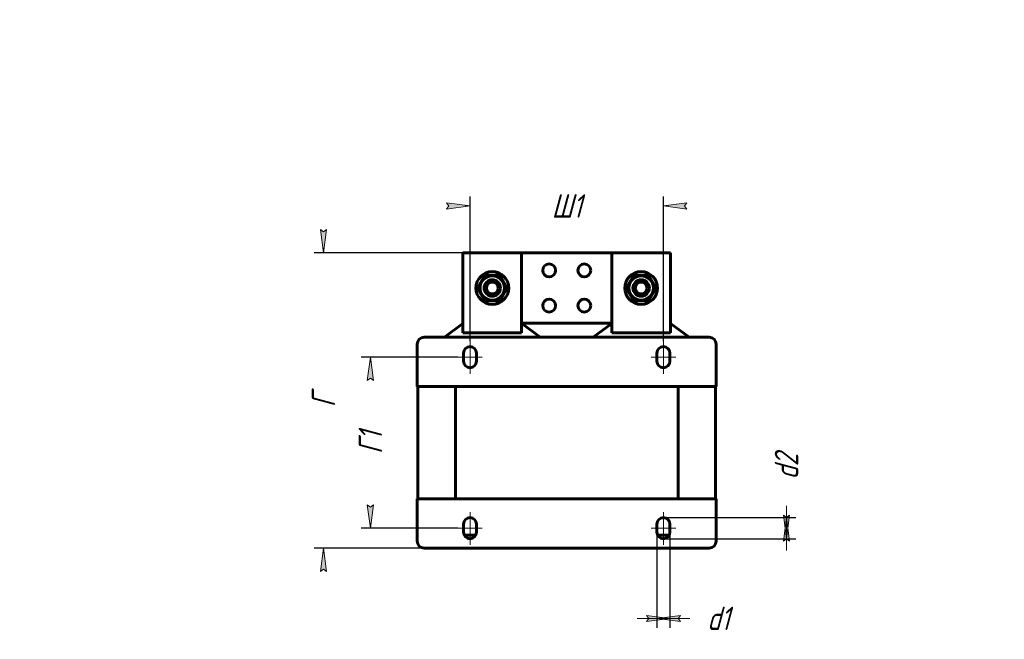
# Model space of a CAD drawing. Header units: millimetres. Extents: x 0 to 210, y 0 to 297.
# Tile 3 of 3: x 0 to 210, y 165 to 297. Entities that reach past the tile are written whole.
import ezdxf

# ---------------------------------------------------------------- set-up
doc = ezdxf.new("R2010")
doc.units = ezdxf.units.MM
for name, pattern in [('K5LT_AXLED', [19.5, 15, -1.5, 1.5, -1.5]), ('K5LT_BASIC', [0]), ('K5LT_THIN', [0])]:
    doc.linetypes.add(name, pattern=pattern)
doc.layers.add('Системный слой', color=7, linetype='Continuous')
doc.styles.add('KDIMTEXTSTYLE', font='GOST_AU.SHX', dxfattribs={"width": 0.96, "oblique": 15, "height": 5})
doc.dimstyles.new('KDIMSTYLE (0.25)', dxfattribs={"dimtxt": 5, "dimasz": 1, "dimexe": 2, "dimexo": 0, "dimgap": 1, "dimtad": 1, "dimlfac": 4, "dimtxsty": 'KDIMTEXTSTYLE', "dimsah": 1, "dimcen": 0, "dimdle": 1, "dimadec": 0, "dimazin": 0, "dimtfac": 0.667, "dimtmove": 0, "dimatfit": 3, "dimfxl": 1, "dimtvp": 1, "dimtolj": 1, "dimtzin": 0, "dimarcsym": 0})

# ---------------------------------------------------------------- blocks, each defined once
blk = doc.blocks.new('U23')
at = {"layer": 'Системный слой', "color": 150, "linetype": 'K5LT_BASIC', "lineweight": 60, "true_color": 0x0080ff}
for p, q in [((84.79478756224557, 218.7479166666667), (92.91978756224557, 218.7479166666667)), ((140.4197875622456, 218.7479166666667), (148.5447875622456, 218.7479166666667))]:
    blk.add_line(p, q, dxfattribs=at)
blk = doc.blocks.new('U24')
at = {"layer": 'Системный слой', "color": 150, "linetype": 'K5LT_BASIC', "lineweight": 60, "true_color": 0x0080ff}
for p, q in [((84.79478756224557, 194.7479166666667), (92.91978756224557, 194.7479166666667)), ((140.4197875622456, 194.7479166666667), (148.5447875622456, 194.7479166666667))]:
    blk.add_line(p, q, dxfattribs=at)
blk = doc.blocks.new('KDIMARROW_01')
at = {"layer": 'Системный слой'}
blk.add_hatch(color=0, dxfattribs=at).paths.add_polyline_path([(-5, -0.6582624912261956), (0, 0), (-5, 0.658262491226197), (-4.5, 5.51091059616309e-16)])
at = {"layer": 'Системный слой', "color": 0, "linetype": 'K5LT_THIN', "lineweight": 18}
for p, q in [((-4.5, 5.51091059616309e-16), (-5, 0.658262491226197)), ((-5, 0.658262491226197), (0, 0)), ((0, 0), (-5, -0.6582624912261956)), ((-5, -0.6582624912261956), (-4.5, 5.51091059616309e-16)), ((0, 0), (-1, 0))]:
    blk.add_line(p, q, dxfattribs=at)
blk = doc.blocks.new('KDIMARROW_02')
at = {"layer": 'Системный слой'}
blk.add_hatch(color=0, dxfattribs=at).paths.add_polyline_path([(4.5, -5.51091059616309e-16), (5, 0.6582624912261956), (0, 0), (5, -0.658262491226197)])
at = {"layer": 'Системный слой', "color": 0, "linetype": 'K5LT_THIN', "lineweight": 18}
for p, q in [((0, 0), (-1, 0)), ((5, 0.6582624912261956), (0, 0)), ((0, 0), (5, -0.658262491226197)), ((0, 0), (7, -8.572527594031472e-16)), ((4.5, -5.51091059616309e-16), (5, 0.6582624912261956)), ((5, -0.658262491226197), (4.5, -5.51091059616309e-16))]:
    blk.add_line(p, q, dxfattribs=at)

msp = doc.modelspace()

# ---------------------------------------------------------------- linework, layer by layer
at = {"layer": 'Системный слой', "color": 150, "linetype": 'K5LT_BASIC', "lineweight": 60, "true_color": 0x0080ff}
for p, q in [((94.54478756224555, 247.2479166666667), (107.0447875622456, 247.2479166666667)), ((94.54478756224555, 247.2479166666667), (94.54478756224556, 233.9979166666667)), ((107.0447875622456, 247.2479166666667), (107.0447875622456, 233.9979166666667)), ((107.0447875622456, 247.2479166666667), (126.2947875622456, 247.2479166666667)), ((126.2947875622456, 247.2479166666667), (138.7947875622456, 247.2479166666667)), ((126.2947875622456, 247.2479166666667), (126.2947875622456, 233.9979166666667)), ((138.7947875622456, 247.2479166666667), (138.7947875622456, 233.9979166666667)), ((97.61936108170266, 239.7479166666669), (99.20707432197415, 242.4979166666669)), ((99.20707432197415, 242.4979166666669), (102.3825008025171, 242.4979166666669)), ((102.3825008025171, 242.4979166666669), (103.9702140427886, 239.7479166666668)), ((129.3693610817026, 239.7479166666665), (130.9570743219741, 242.4979166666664)), ((130.9570743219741, 242.4979166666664), (134.132500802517, 242.4979166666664)), ((134.132500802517, 242.4979166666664), (135.7202140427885, 239.7479166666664)), ((99.20707432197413, 236.9979166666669), (97.61936108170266, 239.7479166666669)), ((103.9702140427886, 239.7479166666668), (102.3825008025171, 236.9979166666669)), ((130.9570743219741, 236.9979166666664), (129.3693610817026, 239.7479166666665)), ((135.7202140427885, 239.7479166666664), (134.132500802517, 236.9979166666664)), ((102.3825008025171, 236.9979166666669), (99.20707432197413, 236.9979166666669)), ((134.132500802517, 236.9979166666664), (130.9570743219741, 236.9979166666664)), ((94.54478756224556, 233.9979166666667), (94.54478756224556, 230.198245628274)), ((107.0447875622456, 233.9979166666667), (107.0447875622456, 230.198245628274)), ((126.2947875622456, 233.9979166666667), (126.2947875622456, 230.198245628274)), ((138.7947875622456, 233.9979166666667), (138.7947875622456, 230.198245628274)), ((90.58645422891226, 229.2479166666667), (94.51978756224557, 232.1979166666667)), ((126.2947875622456, 232.2479166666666), (107.0447875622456, 232.2479166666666)), ((107.0697875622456, 232.1979166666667), (111.0031208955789, 229.2479166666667)), ((122.3364542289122, 229.2479166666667), (126.2697875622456, 232.1979166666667)), ((138.8197875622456, 232.1979166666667), (142.7531208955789, 229.2479166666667)), ((86.29478756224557, 229.2479166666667), (147.0447875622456, 229.2479166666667)), ((94.54478756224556, 230.198245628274), (107.0447875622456, 230.198245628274)), ((126.2947875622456, 230.198245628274), (138.7947875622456, 230.198245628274)), ((84.79478756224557, 227.7479166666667), (84.79478756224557, 220.2479166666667)), ((148.5447875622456, 227.7479166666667), (148.5447875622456, 220.2479166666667)), ((94.66978756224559, 225.8729166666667), (94.66978756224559, 224.1229166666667)), ((97.41978756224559, 224.1229166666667), (97.41978756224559, 225.8729166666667)), ((135.9197875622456, 225.8729166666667), (135.9197875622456, 224.1229166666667)), ((138.6697875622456, 224.1229166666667), (138.6697875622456, 225.8729166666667)), ((84.79478756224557, 220.2479166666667), (84.79478756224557, 218.7479166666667)), ((84.91978756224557, 194.7479166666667), (84.91978756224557, 218.7479166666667)), ((92.91978756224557, 218.7479166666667), (140.4197875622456, 218.7479166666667)), ((92.91978756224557, 218.7479166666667), (92.91978756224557, 194.7479166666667)), ((140.4197875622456, 218.7479166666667), (140.4197875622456, 194.7479166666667)), ((148.4197875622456, 218.7479166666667), (148.4197875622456, 194.7479166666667)), ((148.5447875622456, 220.2479166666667), (148.5447875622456, 218.7479166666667)), ((84.79478756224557, 194.7479166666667), (84.79478756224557, 193.2479166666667)), ((84.79478756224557, 193.2479166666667), (84.79478756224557, 185.7479166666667)), ((92.91978756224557, 194.7479166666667), (140.4197875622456, 194.7479166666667)), ((148.5447875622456, 194.7479166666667), (148.5447875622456, 193.2479166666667)), ((148.5447875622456, 193.2479166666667), (148.5447875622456, 185.7479166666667)), ((94.66978756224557, 189.3729166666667), (94.66978756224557, 187.6229166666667)), ((97.41978756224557, 187.6229166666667), (97.41978756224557, 189.3729166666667)), ((135.9197875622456, 189.3729166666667), (135.9197875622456, 187.6229166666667)), ((138.6697875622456, 187.6229166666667), (138.6697875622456, 189.3729166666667)), ((97.26953243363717, 186.9979166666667), (94.820042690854, 186.9979166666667)), ((138.5195324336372, 186.9979166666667), (136.070042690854, 186.9979166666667)), ((86.29478756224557, 184.2479166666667), (147.0447875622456, 184.2479166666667))]:
    msp.add_line(p, q, dxfattribs=at)
at = {"layer": 'Системный слой', "color": 30, "linetype": 'K5LT_AXLED', "lineweight": 18, "true_color": 0xff8000}
for p, q in [((96.04478756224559, 228.4164477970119), (96.04478756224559, 221.4655783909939)), ((137.2947875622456, 228.4164477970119), (137.2947875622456, 221.4655783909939)), ((93.44415034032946, 224.9979166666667), (98.657302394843, 224.9979166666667)), ((134.6941503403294, 224.9979166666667), (139.907302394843, 224.9979166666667)), ((96.04478756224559, 191.9164477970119), (96.04478756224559, 184.9655783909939)), ((137.2947875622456, 191.9164477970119), (137.2947875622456, 184.9655783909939)), ((93.44415034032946, 188.4979166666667), (98.657302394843, 188.4979166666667)), ((134.6941503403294, 188.4979166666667), (139.907302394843, 188.4979166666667))]:
    msp.add_line(p, q, dxfattribs=at)
at = {"layer": 'Системный слой', "color": 150, "linetype": 'K5LT_BASIC', "lineweight": 60, "true_color": 0x0080ff}
for centre, radius in [((112.9197875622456, 243.4979166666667), 1.375), ((120.4197875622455, 243.4979166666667), 1.375), ((100.7947875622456, 239.7479166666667), 3.5), ((100.7947875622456, 239.7479166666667), 2.6125), ((132.5447875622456, 239.7479166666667), 3.5), ((132.5447875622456, 239.7479166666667), 2.6125), ((100.7947875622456, 239.7479166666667), 1.75), ((100.7947875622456, 239.7479166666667), 1.25), ((132.5447875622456, 239.7479166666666), 1.75), ((132.5447875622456, 239.7479166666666), 1.25), ((112.9197875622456, 235.9979166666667), 1.375), ((120.4197875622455, 235.9979166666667), 1.375)]:
    msp.add_circle(centre, radius, dxfattribs=at)
at = {"layer": 'Системный слой', "color": 7, "linetype": 'K5LT_THIN', "lineweight": 18}
for centre in [(100.7947875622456, 239.7479166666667), (132.5447875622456, 239.7479166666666)]:
    msp.add_arc(centre, 1.47936706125, 70, 340, dxfattribs=at)
at = {"layer": 'Системный слой', "color": 150, "linetype": 'K5LT_BASIC', "lineweight": 60, "true_color": 0x0080ff}
for centre, radius, start, end in [((95.41978756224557, 230.9979166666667), 1.5, 125.6853347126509, 126.869897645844), ((106.1697875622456, 230.9979166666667), 1.5, 53.13010235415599, 54.31466528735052), ((127.1697875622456, 230.9979166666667), 1.5, 125.6853347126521, 126.8698976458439), ((137.9197875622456, 230.9979166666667), 1.5, 53.13010235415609, 54.31466528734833), ((86.29478756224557, 227.7479166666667), 1.5, 90, 180), ((147.0447875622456, 227.7479166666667), 1.5, 0, 90), ((96.04478756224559, 225.8729166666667), 1.375, 0, 180), ((137.2947875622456, 225.8729166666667), 1.375, 0, 180), ((96.04478756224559, 224.1229166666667), 1.375, 180, 0), ((137.2947875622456, 224.1229166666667), 1.375, 180, 0), ((96.04478756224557, 189.3729166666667), 1.375, 0, 180), ((137.2947875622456, 189.3729166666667), 1.375, 0, 180), ((96.04478756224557, 187.6229166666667), 1.375, 180, 0), ((137.2947875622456, 187.6229166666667), 1.375, 180, 0), ((86.29478756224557, 185.7479166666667), 1.5, 180, 270), ((147.0447875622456, 185.7479166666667), 1.5, 270, 0)]:
    msp.add_arc(centre, radius, start, end, dxfattribs=at)

# ---------------------------------------------------------------- block references
at = {"layer": 'Системный слой'}
for name in ['U23', 'U24']:
    msp.add_blockref(name, (0, 0), dxfattribs=at)

# ---------------------------------------------------------------- dimensions: what is measured, and where the dimension line sits
at = {"layer": 'Системный слой', "color": 7}
for base, p1, p2, location, text, override in [((96.04478756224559, 257.2479166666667), (137.2947875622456, 228.4164477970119), (96.04478756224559, 228.4164477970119), (116.6697875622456, 257.2479166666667), '\\H5.0;\\W0.965;\\Q15;\\H5.0;\\W0.965;\\Q15;\\Q15;Ш1', {"dimexo": 0, "dimblk1": 'KDIMARROW_01', "dimblk2": 'KDIMARROW_01', "dimse1": 0, "dimse2": 0, "dimclrt": 7, "dimtolj": 1}), ((138.6697875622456, 169.2479166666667), (135.9197875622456, 187.6229166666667), (138.6697875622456, 187.6229166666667), (149.0271832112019, 169.2479166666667), '\\H5.0;\\W0.965;\\Q15;\\H5.0;\\W0.965;\\Q15;\\Q15;d1', {"dimexo": 0, "dimblk1": 'KDIMARROW_02', "dimblk2": 'KDIMARROW_02', "dimse1": 0, "dimse2": 0, "dimclrt": 7, "dimtolj": 1})]:
    msp.add_linear_dim(base=base, p1=p1, p2=p2, location=location, text=text, dimstyle='KDIMSTYLE (0.25)', override=override, dxfattribs=at).render()
for base, p1, p2, location, text, override in [((64.79478756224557, 184.2479166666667), (94.54478756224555, 247.2479166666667), (86.29478756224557, 184.2479166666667), (64.79478756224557, 215.7479166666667), '\\H5.0;\\W0.965;\\Q15;\\H5.0;\\W0.965;\\Q15;\\Q15;Г', {"dimexo": 0, "dimblk1": 'KDIMARROW_01', "dimblk2": 'KDIMARROW_01', "dimse1": 0, "dimse2": 0, "dimclrt": 7, "dimtolj": 1}), ((74.79478756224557, 224.9979166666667), (93.44415034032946, 188.4979166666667), (93.44415034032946, 224.9979166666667), (74.79478756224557, 206.7479166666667), '\\H5.0;\\W0.965;\\Q15;\\H5.0;\\W0.965;\\Q15;\\Q15;Г1', {"dimexo": 0, "dimblk1": 'KDIMARROW_01', "dimblk2": 'KDIMARROW_01', "dimse1": 0, "dimse2": 0, "dimclrt": 7, "dimtolj": 1}), ((163.5447875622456, 186.2479166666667), (137.2947875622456, 190.7479166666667), (137.2947875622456, 186.2479166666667), (163.5447875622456, 201.6294790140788), '\\H5.0;\\W0.965;\\Q15;\\H5.0;\\W0.965;\\Q15;\\Q15;d2', {"dimexo": 0, "dimblk1": 'KDIMARROW_02', "dimblk2": 'KDIMARROW_02', "dimse1": 0, "dimse2": 0, "dimclrt": 7, "dimtolj": 1})]:
    msp.add_linear_dim(base=base, p1=p1, p2=p2, angle=90, location=location, text=text, dimstyle='KDIMSTYLE (0.25)', override=override, dxfattribs=at).render()

doc.saveas('drawing.dxf')
